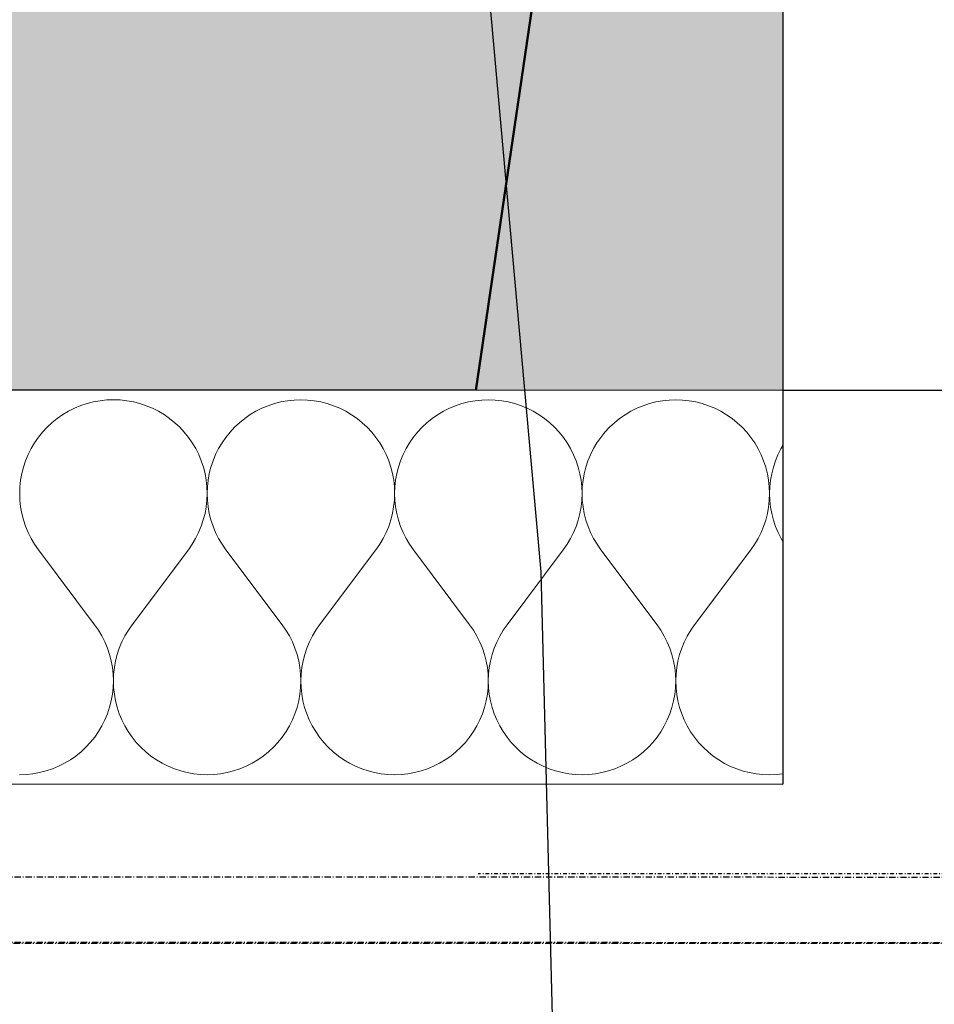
# Model space of a CAD drawing. Header units: millimetres. Extents: x -28761 to 4793, y -4271 to 20239.
# Tile 89 of 256: x -6057 to -5685, y 101 to 501. Entities that reach past the tile are written whole.
import ezdxf

# ---------------------------------------------------------------- set-up
doc = ezdxf.new("R2010")
doc.units = ezdxf.units.MM
doc.header["$MEASUREMENT"] = 0
for name, pattern in [('Wipeout_Contour', [1000, 0, -1000]), ('Čerchovaná M', [4.5, 2.5, -0.85, 0.3, -0.85]), ('Čerchovaná S', [3.5, 1.5, -0.85, 0.3, -0.85])]:
    doc.linetypes.add(name, pattern=pattern)
for name, color, linetype in [('5._POHLED ZÁPADNÍ_1_Konstrukce - nenosné', 7, 'Continuous'), ('5._POHLED ZÁPADNÍ_1_Konstrukce - nosné', 7, 'Continuous'), ('5._POHLED ZÁPADNÍ_1_Nové_Anotace - SP', 7, 'Continuous'), ('5._POHLED ZÁPADNÍ_1_Nové_Konstrukce - nenosné', 7, 'Continuous'), ('5._POHLED ZÁPADNÍ_1_Nové_Konstrukce - nosné', 7, 'Continuous'), ('5._POHLED ZÁPADNÍ_1_Nové_Kresby a obrázky', 7, 'Continuous'), ('5._POHLED ZÁPADNÍ_1_Nové_Otvory – Dveře', 7, 'Continuous'), ('5._POHLED ZÁPADNÍ_1_Nové_Výplně – Řezové', 7, 'Continuous'), ('5._POHLED ZÁPADNÍ_1_Výplně – Řezové', 7, 'Continuous')]:
    doc.layers.add(name, color=color, linetype=linetype)

# ---------------------------------------------------------------- blocks, each defined once
blk = doc.blocks.new('*X8', base_point=(-30186.65, -6515.26))
at = {"layer": '5._POHLED ZÁPADNÍ_1_Nové_Výplně – Řezové', "color": 21, "linetype": 'Continuous', "lineweight": 20, "true_color": 0xffaaaa}
for p, q in [((-6032.31, 344.64), (-6034.83, 343.6)), ((-6029.73, 345.5), (-6032.31, 344.64)), ((-6027.1, 346.17), (-6029.73, 345.5)), ((-6024.42, 346.65), (-6027.1, 346.17)), ((-6021.71, 346.94), (-6024.42, 346.65)), ((-6018.99, 347.04), (-6021.71, 346.94)), ((-6016.28, 346.94), (-6018.99, 347.04)), ((-6013.57, 346.65), (-6016.28, 346.94)), ((-6010.89, 346.17), (-6013.57, 346.65)), ((-6008.26, 345.49), (-6010.89, 346.17)), ((-6005.68, 344.63), (-6008.26, 345.49)), ((-6003.16, 343.59), (-6005.68, 344.63)), ((-5956.12, 344.62), (-5958.64, 343.58)), ((-5953.54, 345.48), (-5956.12, 344.62)), ((-5950.91, 346.16), (-5953.54, 345.48)), ((-5948.23, 346.64), (-5950.91, 346.16)), ((-5945.52, 346.93), (-5948.23, 346.64)), ((-5942.8, 347.03), (-5945.52, 346.93)), ((-5940.09, 346.93), (-5942.8, 347.03)), ((-5937.38, 346.64), (-5940.09, 346.93)), ((-5934.7, 346.15), (-5937.38, 346.64)), ((-5932.07, 345.48), (-5934.7, 346.15)), ((-5929.49, 344.62), (-5932.07, 345.48)), ((-5926.97, 343.58), (-5929.49, 344.62)), ((-5879.93, 344.61), (-5882.45, 343.57)), ((-5877.35, 345.47), (-5879.93, 344.61)), ((-5874.71, 346.14), (-5877.35, 345.47)), ((-5872.04, 346.63), (-5874.71, 346.14)), ((-5869.33, 346.92), (-5872.04, 346.63)), ((-5866.61, 347.01), (-5869.33, 346.92)), ((-5863.89, 346.92), (-5866.61, 347.01)), ((-5861.19, 346.63), (-5863.89, 346.92)), ((-5858.51, 346.14), (-5861.19, 346.63)), ((-5855.88, 345.47), (-5858.51, 346.14)), ((-5853.3, 344.61), (-5855.88, 345.47)), ((-5850.78, 343.57), (-5853.3, 344.61)), ((-5803.74, 344.6), (-5806.25, 343.56)), ((-5801.16, 345.46), (-5803.74, 344.6)), ((-5798.52, 346.13), (-5801.16, 345.46)), ((-5795.85, 346.62), (-5798.52, 346.13)), ((-5793.14, 346.91), (-5795.85, 346.62)), ((-5790.42, 347), (-5793.14, 346.91)), ((-5787.7, 346.91), (-5790.42, 347)), ((-5785, 346.61), (-5787.7, 346.91)), ((-5782.32, 346.13), (-5785, 346.61)), ((-5779.69, 345.46), (-5782.32, 346.13)), ((-5777.11, 344.6), (-5779.69, 345.46)), ((-5774.59, 343.56), (-5777.11, 344.6)), ((-6039.6, 340.99), (-6041.83, 339.44)), ((-6037.26, 342.38), (-6039.6, 340.99)), ((-6034.83, 343.6), (-6037.26, 342.38)), ((-6000.73, 342.37), (-6003.16, 343.59)), ((-5998.39, 340.98), (-6000.73, 342.37)), ((-5996.16, 339.43), (-5998.39, 340.98)), ((-5963.41, 340.98), (-5965.64, 339.43)), ((-5961.07, 342.37), (-5963.41, 340.98)), ((-5958.64, 343.58), (-5961.07, 342.37)), ((-5924.54, 342.36), (-5926.97, 343.58)), ((-5922.2, 340.97), (-5924.54, 342.36)), ((-5919.97, 339.42), (-5922.2, 340.97)), ((-5887.22, 340.97), (-5889.45, 339.41)), ((-5884.88, 342.35), (-5887.22, 340.97)), ((-5882.45, 343.57), (-5884.88, 342.35)), ((-5848.35, 342.35), (-5850.78, 343.57)), ((-5846.01, 340.96), (-5848.35, 342.35)), ((-5843.78, 339.41), (-5846.01, 340.96)), ((-5811.03, 340.95), (-5813.26, 339.4)), ((-5808.69, 342.34), (-5811.03, 340.95)), ((-5806.25, 343.56), (-5808.69, 342.34)), ((-5772.16, 342.34), (-5774.59, 343.56)), ((-5769.82, 340.95), (-5772.16, 342.34)), ((-5767.59, 339.4), (-5769.82, 340.95)), ((-6043.95, 337.73), (-6045.94, 335.88)), ((-6041.83, 339.44), (-6043.95, 337.73)), ((-5994.04, 337.72), (-5996.16, 339.43)), ((-5992.05, 335.87), (-5994.04, 337.72)), ((-5967.76, 337.72), (-5969.75, 335.86)), ((-5965.64, 339.43), (-5967.76, 337.72)), ((-5917.85, 337.71), (-5919.97, 339.42)), ((-5915.86, 335.86), (-5917.85, 337.71)), ((-5891.57, 337.71), (-5893.56, 335.85)), ((-5889.45, 339.41), (-5891.57, 337.71)), ((-5841.66, 337.7), (-5843.78, 339.41)), ((-5839.67, 335.84), (-5841.66, 337.7)), ((-5815.38, 337.69), (-5817.37, 335.84)), ((-5813.26, 339.4), (-5815.38, 337.69)), ((-5765.47, 337.69), (-5767.59, 339.4)), ((-5763.48, 335.83), (-5765.47, 337.69)), ((-6047.8, 333.88), (-6049.5, 331.77)), ((-6045.94, 335.88), (-6047.8, 333.88)), ((-5990.2, 333.88), (-5992.05, 335.87)), ((-5988.49, 331.76), (-5990.2, 333.88)), ((-5971.61, 333.87), (-5973.31, 331.75)), ((-5969.75, 335.86), (-5971.61, 333.87)), ((-5914.01, 333.86), (-5915.86, 335.86)), ((-5912.3, 331.74), (-5914.01, 333.86)), ((-5895.41, 333.86), (-5897.12, 331.74)), ((-5893.56, 335.85), (-5895.41, 333.86)), ((-5837.82, 333.85), (-5839.67, 335.84)), ((-5836.11, 331.73), (-5837.82, 333.85)), ((-5819.22, 333.85), (-5820.93, 331.73)), ((-5817.37, 335.84), (-5819.22, 333.85)), ((-5761.63, 333.84), (-5763.48, 335.83)), ((-5759.92, 331.72), (-5761.63, 333.84)), ((-6051.05, 329.53), (-6052.44, 327.19)), ((-6049.5, 331.77), (-6051.05, 329.53)), ((-5986.94, 329.52), (-5988.49, 331.76)), ((-5985.55, 327.18), (-5986.94, 329.52)), ((-5974.86, 329.52), (-5976.25, 327.18)), ((-5973.31, 331.75), (-5974.86, 329.52)), ((-5910.75, 329.51), (-5912.3, 331.74)), ((-5909.36, 327.17), (-5910.75, 329.51)), ((-5898.67, 329.51), (-5900.06, 327.17)), ((-5897.12, 331.74), (-5898.67, 329.51)), ((-5834.56, 329.5), (-5836.11, 331.73)), ((-5833.17, 327.16), (-5834.56, 329.5)), ((-5822.48, 329.5), (-5823.87, 327.16)), ((-5820.93, 331.73), (-5822.48, 329.5)), ((-5758.37, 329.49), (-5759.92, 331.72)), ((-5756.98, 327.15), (-5758.37, 329.49)), ((-5746.91, 328.44), (-5747.68, 327.14)), ((-6053.66, 324.76), (-6054.7, 322.24)), ((-6052.44, 327.19), (-6053.66, 324.76)), ((-5984.34, 324.75), (-5985.55, 327.18)), ((-5983.3, 322.23), (-5984.34, 324.75)), ((-5977.47, 324.75), (-5978.51, 322.23)), ((-5976.25, 327.18), (-5977.47, 324.75)), ((-5908.15, 324.74), (-5909.36, 327.17)), ((-5907.11, 322.22), (-5908.15, 324.74)), ((-5901.28, 324.73), (-5902.32, 322.22)), ((-5900.06, 327.17), (-5901.28, 324.73)), ((-5831.96, 324.72), (-5833.17, 327.16)), ((-5830.92, 322.21), (-5831.96, 324.72)), ((-5825.09, 324.72), (-5826.13, 322.21)), ((-5823.87, 327.16), (-5825.09, 324.72)), ((-5755.77, 324.71), (-5756.98, 327.15)), ((-5754.73, 322.2), (-5755.77, 324.71)), ((-5748.9, 324.71), (-5749.94, 322.2)), ((-5747.68, 327.14), (-5748.9, 324.71)), ((-6054.7, 322.24), (-6055.56, 319.66)), ((-5982.44, 319.65), (-5983.3, 322.23)), ((-5978.51, 322.23), (-5979.37, 319.65)), ((-5906.25, 319.64), (-5907.11, 322.22)), ((-5902.32, 322.22), (-5903.18, 319.64)), ((-5830.06, 319.63), (-5830.92, 322.21)), ((-5826.13, 322.21), (-5826.98, 319.63)), ((-5753.87, 319.62), (-5754.73, 322.2)), ((-5749.94, 322.2), (-5750.79, 319.62)), ((-6056.23, 317.03), (-6056.71, 314.35)), ((-6055.56, 319.66), (-6056.23, 317.03)), ((-5981.77, 317.01), (-5982.44, 319.65)), ((-5981.29, 314.34), (-5981.77, 317.01)), ((-5980.04, 317.01), (-5980.52, 314.34)), ((-5979.37, 319.65), (-5980.04, 317.01)), ((-5905.58, 317), (-5906.25, 319.64)), ((-5905.1, 314.33), (-5905.58, 317)), ((-5903.85, 317), (-5904.33, 314.32)), ((-5903.18, 319.64), (-5903.85, 317)), ((-5829.39, 316.99), (-5830.06, 319.63)), ((-5828.91, 314.31), (-5829.39, 316.99)), ((-5827.66, 316.99), (-5828.14, 314.31)), ((-5826.98, 319.63), (-5827.66, 316.99)), ((-5753.2, 316.98), (-5753.87, 319.62)), ((-5752.72, 314.3), (-5753.2, 316.98)), ((-5751.47, 316.98), (-5751.95, 314.3)), ((-5750.79, 319.62), (-5751.47, 316.98)), ((-6056.71, 314.35), (-6057, 311.64)), ((-5981, 311.63), (-5981.29, 314.34)), ((-5980.52, 314.34), (-5980.81, 311.63)), ((-5904.81, 311.62), (-5905.1, 314.33)), ((-5904.33, 314.32), (-5904.62, 311.62)), ((-5828.62, 311.61), (-5828.91, 314.31)), ((-5828.14, 314.31), (-5828.43, 311.61)), ((-5752.43, 311.6), (-5752.72, 314.3)), ((-5751.95, 314.3), (-5752.24, 311.6)), ((-6057, 311.64), (-6057.1, 308.92)), ((-6057.1, 308.92), (-6057, 306.21)), ((-5980.9, 308.91), (-5981, 311.63)), ((-5981, 306.19), (-5980.9, 308.91)), ((-5980.81, 311.63), (-5980.9, 308.91)), ((-5980.9, 308.91), (-5980.81, 306.19)), ((-5904.71, 308.9), (-5904.81, 311.62)), ((-5904.81, 306.18), (-5904.71, 308.9)), ((-5904.62, 311.62), (-5904.71, 308.9)), ((-5904.71, 308.9), (-5904.62, 306.18)), ((-5828.52, 308.89), (-5828.62, 311.61)), ((-5828.62, 306.17), (-5828.52, 308.89)), ((-5828.43, 311.61), (-5828.52, 308.89)), ((-5828.52, 308.89), (-5828.43, 306.17)), ((-5752.33, 308.88), (-5752.43, 311.6)), ((-5752.43, 306.16), (-5752.33, 308.88)), ((-5752.24, 311.6), (-5752.33, 308.88)), ((-5752.33, 308.88), (-5752.24, 306.16)), ((-6057, 306.21), (-6056.7, 303.5)), ((-5981.3, 303.49), (-5981, 306.19)), ((-5980.81, 306.19), (-5980.51, 303.49)), ((-5905.11, 303.48), (-5904.81, 306.18)), ((-5904.62, 306.18), (-5904.32, 303.48)), ((-5828.92, 303.47), (-5828.62, 306.17)), ((-5828.43, 306.17), (-5828.13, 303.47)), ((-5752.73, 303.45), (-5752.43, 306.16)), ((-5752.24, 306.16), (-5751.94, 303.45)), ((-6056.7, 303.5), (-6056.22, 300.82)), ((-6056.22, 300.82), (-6055.55, 298.19)), ((-5982.46, 298.18), (-5981.78, 300.81)), ((-5981.78, 300.81), (-5981.3, 303.49)), ((-5980.51, 303.49), (-5980.03, 300.81)), ((-5980.03, 300.81), (-5979.36, 298.18)), ((-5906.27, 298.17), (-5905.59, 300.8)), ((-5905.59, 300.8), (-5905.11, 303.48)), ((-5904.32, 303.48), (-5903.84, 300.8)), ((-5903.84, 300.8), (-5903.16, 298.16)), ((-5830.08, 298.15), (-5829.4, 300.79)), ((-5829.4, 300.79), (-5828.92, 303.47)), ((-5828.13, 303.47), (-5827.65, 300.79)), ((-5827.65, 300.79), (-5826.97, 298.15)), ((-5753.89, 298.14), (-5753.21, 300.78)), ((-5753.21, 300.78), (-5752.73, 303.45)), ((-5751.94, 303.45), (-5751.46, 300.78)), ((-5751.46, 300.78), (-5750.78, 298.14)), ((-6055.55, 298.19), (-6054.69, 295.61)), ((-5983.32, 295.6), (-5982.46, 298.18)), ((-5979.36, 298.18), (-5978.49, 295.6)), ((-5907.13, 295.58), (-5906.27, 298.17)), ((-5903.16, 298.16), (-5902.3, 295.58)), ((-5830.94, 295.57), (-5830.08, 298.15)), ((-5826.97, 298.15), (-5826.11, 295.57)), ((-5754.75, 295.56), (-5753.89, 298.14)), ((-5750.78, 298.14), (-5749.92, 295.56)), ((-6054.69, 295.61), (-6053.64, 293.09)), ((-6053.64, 293.09), (-6052.42, 290.66)), ((-5985.58, 290.65), (-5984.36, 293.08)), ((-5984.36, 293.08), (-5983.32, 295.6)), ((-5978.49, 295.6), (-5977.45, 293.08)), ((-5977.45, 293.08), (-5976.23, 290.65)), ((-5909.39, 290.64), (-5908.17, 293.07)), ((-5908.17, 293.07), (-5907.13, 295.58)), ((-5902.3, 295.58), (-5901.26, 293.07)), ((-5901.26, 293.07), (-5900.04, 290.64)), ((-5833.2, 290.63), (-5831.98, 293.06)), ((-5831.98, 293.06), (-5830.94, 295.57)), ((-5826.11, 295.57), (-5825.07, 293.06)), ((-5825.07, 293.06), (-5823.85, 290.63)), ((-5757.01, 290.62), (-5755.79, 293.05)), ((-5755.79, 293.05), (-5754.75, 295.56)), ((-5749.92, 295.56), (-5748.88, 293.05)), ((-5748.88, 293.05), (-5747.66, 290.62)), ((-6052.42, 290.66), (-6051.03, 288.32)), ((-6051.03, 288.32), (-6049.48, 286.09)), ((-5988.53, 286.08), (-5986.97, 288.31)), ((-5986.97, 288.31), (-5985.58, 290.65)), ((-5976.23, 290.65), (-5974.84, 288.31)), ((-5974.84, 288.31), (-5973.29, 286.08)), ((-5912.34, 286.07), (-5910.78, 288.3)), ((-5910.78, 288.3), (-5909.39, 290.64)), ((-5900.04, 290.64), (-5898.65, 288.3)), ((-5898.65, 288.3), (-5897.1, 286.07)), ((-5836.15, 286.06), (-5834.59, 288.29)), ((-5834.59, 288.29), (-5833.2, 290.63)), ((-5823.85, 290.63), (-5822.46, 288.29)), ((-5822.46, 288.29), (-5820.91, 286.06)), ((-5759.96, 286.05), (-5758.4, 288.28)), ((-5758.4, 288.28), (-5757.01, 290.62)), ((-5747.66, 290.62), (-5746.92, 289.37)), ((-6026.63, 255.61), (-6049.48, 286.09)), ((-6011.39, 255.61), (-5988.53, 286.08)), ((-5950.44, 255.6), (-5973.29, 286.08)), ((-5935.2, 255.6), (-5912.34, 286.07)), ((-5874.25, 255.59), (-5897.1, 286.07)), ((-5859.01, 255.59), (-5836.15, 286.06)), ((-5798.06, 255.58), (-5820.91, 286.06)), ((-5782.82, 255.57), (-5759.96, 286.05)), ((-6025.07, 253.38), (-6026.63, 255.61)), ((-6023.68, 251.04), (-6025.07, 253.38)), ((-6012.94, 253.38), (-6014.33, 251.04)), ((-6011.39, 255.61), (-6012.94, 253.38)), ((-5948.88, 253.37), (-5950.44, 255.6)), ((-5947.49, 251.03), (-5948.88, 253.37)), ((-5936.75, 253.36), (-5938.14, 251.03)), ((-5935.2, 255.6), (-5936.75, 253.36)), ((-5872.69, 253.35), (-5874.25, 255.59)), ((-5871.3, 251.02), (-5872.69, 253.35)), ((-5860.56, 253.35), (-5861.95, 251.01)), ((-5859.01, 255.59), (-5860.56, 253.35)), ((-5796.5, 253.34), (-5798.06, 255.58)), ((-5795.11, 251), (-5796.5, 253.34)), ((-5784.37, 253.34), (-5785.76, 251)), ((-5782.82, 255.57), (-5784.37, 253.34)), ((-6022.46, 248.61), (-6023.68, 251.04)), ((-6021.42, 246.09), (-6022.46, 248.61)), ((-6015.55, 248.61), (-6016.6, 246.09)), ((-6014.33, 251.04), (-6015.55, 248.61)), ((-5946.27, 248.59), (-5947.49, 251.03)), ((-5945.23, 246.08), (-5946.27, 248.59)), ((-5939.36, 248.59), (-5940.41, 246.08)), ((-5938.14, 251.03), (-5939.36, 248.59)), ((-5870.08, 248.58), (-5871.3, 251.02)), ((-5869.04, 246.07), (-5870.08, 248.58)), ((-5863.17, 248.58), (-5864.22, 246.07)), ((-5861.95, 251.01), (-5863.17, 248.58)), ((-5793.89, 248.57), (-5795.11, 251)), ((-5792.85, 246.06), (-5793.89, 248.57)), ((-5786.98, 248.57), (-5788.03, 246.06)), ((-5785.76, 251), (-5786.98, 248.57)), ((-6020.56, 243.51), (-6021.42, 246.09)), ((-6016.6, 246.09), (-6017.46, 243.51)), ((-5944.37, 243.5), (-5945.23, 246.08)), ((-5940.41, 246.08), (-5941.27, 243.5)), ((-5868.18, 243.49), (-5869.04, 246.07)), ((-5864.22, 246.07), (-5865.08, 243.49)), ((-5791.99, 243.48), (-5792.85, 246.06)), ((-5788.03, 246.06), (-5788.89, 243.48)), ((-6019.89, 240.88), (-6020.56, 243.51)), ((-6019.4, 238.2), (-6019.89, 240.88)), ((-6018.13, 240.88), (-6018.62, 238.2)), ((-6017.46, 243.51), (-6018.13, 240.88)), ((-5943.7, 240.87), (-5944.37, 243.5)), ((-5943.21, 238.19), (-5943.7, 240.87)), ((-5941.94, 240.87), (-5942.43, 238.19)), ((-5941.27, 243.5), (-5941.94, 240.87)), ((-5867.51, 240.85), (-5868.18, 243.49)), ((-5867.02, 238.18), (-5867.51, 240.85)), ((-5865.75, 240.85), (-5866.24, 238.18)), ((-5865.08, 243.49), (-5865.75, 240.85)), ((-5791.32, 240.84), (-5791.99, 243.48)), ((-5790.83, 238.17), (-5791.32, 240.84)), ((-5789.56, 240.84), (-5790.05, 238.17)), ((-5788.89, 243.48), (-5789.56, 240.84)), ((-6019.11, 235.5), (-6019.4, 238.2)), ((-6018.62, 238.2), (-6018.91, 235.5)), ((-5942.92, 235.48), (-5943.21, 238.19)), ((-5942.43, 238.19), (-5942.72, 235.48)), ((-5866.73, 235.47), (-5867.02, 238.18)), ((-5866.24, 238.18), (-5866.53, 235.47)), ((-5790.54, 235.46), (-5790.83, 238.17)), ((-5790.05, 238.17), (-5790.34, 235.46)), ((-6019.01, 232.78), (-6019.11, 235.5)), ((-6019.11, 230.06), (-6019.01, 232.78)), ((-6018.91, 235.5), (-6019.01, 232.78)), ((-6019.01, 232.78), (-6018.92, 230.06)), ((-5942.82, 232.77), (-5942.92, 235.48)), ((-5942.92, 230.05), (-5942.82, 232.77)), ((-5942.72, 235.48), (-5942.82, 232.77)), ((-5942.82, 232.77), (-5942.73, 230.05)), ((-5866.63, 232.75), (-5866.73, 235.47)), ((-5866.73, 230.03), (-5866.63, 232.75)), ((-5866.53, 235.47), (-5866.63, 232.75)), ((-5866.63, 232.75), (-5866.54, 230.03)), ((-5790.44, 232.74), (-5790.54, 235.46)), ((-5790.54, 230.02), (-5790.44, 232.74)), ((-5790.34, 235.46), (-5790.44, 232.74)), ((-5790.44, 232.74), (-5790.35, 230.02)), ((-6019.4, 227.35), (-6019.11, 230.06)), ((-6018.92, 230.06), (-6018.63, 227.35)), ((-5943.21, 227.34), (-5942.92, 230.05)), ((-5942.73, 230.05), (-5942.44, 227.34)), ((-5867.02, 227.33), (-5866.73, 230.03)), ((-5866.54, 230.03), (-5866.25, 227.33)), ((-5790.83, 227.32), (-5790.54, 230.02)), ((-5790.35, 230.02), (-5790.06, 227.32)), ((-6020.55, 222.04), (-6019.88, 224.68)), ((-6019.88, 224.68), (-6019.4, 227.35)), ((-6018.63, 227.35), (-6018.15, 224.68)), ((-6018.15, 224.68), (-6017.48, 222.04)), ((-5944.36, 222.03), (-5943.69, 224.66)), ((-5943.69, 224.66), (-5943.21, 227.34)), ((-5942.44, 227.34), (-5941.96, 224.66)), ((-5941.96, 224.66), (-5941.29, 222.03)), ((-5868.17, 222.02), (-5867.5, 224.65)), ((-5867.5, 224.65), (-5867.02, 227.33)), ((-5866.25, 227.33), (-5865.77, 224.65)), ((-5865.77, 224.65), (-5865.1, 222.02)), ((-5791.98, 222), (-5791.31, 224.64)), ((-5791.31, 224.64), (-5790.83, 227.32)), ((-5790.06, 227.32), (-5789.58, 224.64)), ((-5789.58, 224.64), (-5788.9, 222)), ((-6021.41, 219.46), (-6020.55, 222.04)), ((-6017.48, 222.04), (-6016.62, 219.46)), ((-5945.22, 219.45), (-5944.36, 222.03)), ((-5941.29, 222.03), (-5940.43, 219.45)), ((-5869.03, 219.43), (-5868.17, 222.02)), ((-5865.1, 222.02), (-5864.24, 219.43)), ((-5792.84, 219.42), (-5791.98, 222)), ((-5788.9, 222), (-5788.05, 219.42)), ((-6023.67, 214.51), (-6022.45, 216.94)), ((-6022.45, 216.94), (-6021.41, 219.46)), ((-6016.62, 219.46), (-6015.58, 216.94)), ((-6015.58, 216.94), (-6014.36, 214.51)), ((-5947.48, 214.5), (-5946.26, 216.93)), ((-5946.26, 216.93), (-5945.22, 219.45)), ((-5940.43, 219.45), (-5939.39, 216.93)), ((-5939.39, 216.93), (-5938.17, 214.5)), ((-5871.29, 214.49), (-5870.07, 216.92)), ((-5870.07, 216.92), (-5869.03, 219.43)), ((-5864.24, 219.43), (-5863.2, 216.92)), ((-5863.2, 216.92), (-5861.98, 214.49)), ((-5795.1, 214.48), (-5793.88, 216.91)), ((-5793.88, 216.91), (-5792.84, 219.42)), ((-5788.05, 219.42), (-5787.01, 216.91)), ((-5787.01, 216.91), (-5785.79, 214.47)), ((-6026.61, 209.94), (-6025.05, 212.17)), ((-6025.05, 212.17), (-6023.67, 214.51)), ((-6014.36, 214.51), (-6012.98, 212.17)), ((-6012.98, 212.17), (-6011.43, 209.93)), ((-5950.41, 209.92), (-5948.86, 212.16)), ((-5948.86, 212.16), (-5947.48, 214.5)), ((-5938.17, 214.5), (-5936.79, 212.16)), ((-5936.79, 212.16), (-5935.24, 209.92)), ((-5874.22, 209.91), (-5872.67, 212.15)), ((-5872.67, 212.15), (-5871.29, 214.49)), ((-5861.98, 214.49), (-5860.6, 212.15)), ((-5860.6, 212.15), (-5859.04, 209.91)), ((-5798.03, 209.9), (-5796.48, 212.14)), ((-5796.48, 212.14), (-5795.1, 214.48)), ((-5785.79, 214.47), (-5784.4, 212.13)), ((-5784.4, 212.13), (-5782.85, 209.9)), ((-6028.31, 207.82), (-6026.61, 209.94)), ((-6011.43, 209.93), (-6009.72, 207.81)), ((-5952.12, 207.81), (-5950.41, 209.92)), ((-5935.24, 209.92), (-5933.53, 207.8)), ((-5875.93, 207.79), (-5874.22, 209.91)), ((-5859.04, 209.91), (-5857.34, 207.79)), ((-5799.74, 207.78), (-5798.03, 209.9)), ((-5782.85, 209.9), (-5781.15, 207.78)), ((-6032.16, 203.97), (-6030.17, 205.83)), ((-6030.17, 205.83), (-6028.31, 207.82)), ((-6009.72, 207.81), (-6007.87, 205.82)), ((-6007.87, 205.82), (-6005.88, 203.97)), ((-5955.97, 203.96), (-5953.97, 205.81)), ((-5953.97, 205.81), (-5952.12, 207.81)), ((-5933.53, 207.8), (-5931.68, 205.81)), ((-5931.68, 205.81), (-5929.69, 203.96)), ((-5879.78, 203.95), (-5877.78, 205.8)), ((-5877.78, 205.8), (-5875.93, 207.79)), ((-5857.34, 207.79), (-5855.49, 205.8)), ((-5855.49, 205.8), (-5853.5, 203.94)), ((-5803.58, 203.94), (-5801.59, 205.79)), ((-5801.59, 205.79), (-5799.74, 207.78)), ((-5781.15, 207.78), (-5779.3, 205.79)), ((-5779.3, 205.79), (-5777.31, 203.93)), ((-6038.85, 199.32), (-6036.51, 200.71)), ((-6036.51, 200.71), (-6034.27, 202.26)), ((-6034.27, 202.26), (-6032.16, 203.97)), ((-6005.88, 203.97), (-6003.76, 202.26)), ((-6003.76, 202.26), (-6001.52, 200.71)), ((-6001.52, 200.71), (-5999.19, 199.32)), ((-5962.66, 199.31), (-5960.32, 200.7)), ((-5960.32, 200.7), (-5958.08, 202.25)), ((-5958.08, 202.25), (-5955.97, 203.96)), ((-5929.69, 203.96), (-5927.57, 202.25)), ((-5927.57, 202.25), (-5925.33, 200.7)), ((-5925.33, 200.7), (-5923, 199.31)), ((-5886.47, 199.3), (-5884.13, 200.69)), ((-5884.13, 200.69), (-5881.89, 202.24)), ((-5881.89, 202.24), (-5879.78, 203.95)), ((-5853.5, 203.94), (-5851.38, 202.24)), ((-5851.38, 202.24), (-5849.14, 200.68)), ((-5849.14, 200.68), (-5846.8, 199.29)), ((-5810.28, 199.29), (-5807.94, 200.68)), ((-5807.94, 200.68), (-5805.7, 202.23)), ((-5805.7, 202.23), (-5803.58, 203.94)), ((-5777.31, 203.93), (-5775.19, 202.22)), ((-5775.19, 202.22), (-5772.95, 200.67)), ((-5772.95, 200.67), (-5770.61, 199.28)), ((-6049.01, 195.53), (-6046.38, 196.21)), ((-6046.38, 196.21), (-6043.79, 197.06)), ((-6043.79, 197.06), (-6041.28, 198.11)), ((-6041.28, 198.11), (-6038.85, 199.32)), ((-5999.19, 199.32), (-5996.75, 198.1)), ((-5996.75, 198.1), (-5994.24, 197.06)), ((-5994.24, 197.06), (-5991.66, 196.2)), ((-5991.66, 196.2), (-5989.02, 195.52)), ((-5972.82, 195.52), (-5970.19, 196.19)), ((-5970.19, 196.19), (-5967.6, 197.05)), ((-5967.6, 197.05), (-5965.09, 198.09)), ((-5965.09, 198.09), (-5962.66, 199.31)), ((-5923, 199.31), (-5920.56, 198.09)), ((-5920.56, 198.09), (-5918.05, 197.05)), ((-5918.05, 197.05), (-5915.47, 196.19)), ((-5915.47, 196.19), (-5912.83, 195.51)), ((-5896.63, 195.51), (-5893.99, 196.18)), ((-5893.99, 196.18), (-5891.41, 197.04)), ((-5891.41, 197.04), (-5888.9, 198.08)), ((-5888.9, 198.08), (-5886.47, 199.3)), ((-5846.8, 199.29), (-5844.37, 198.08)), ((-5844.37, 198.08), (-5841.86, 197.03)), ((-5841.86, 197.03), (-5839.28, 196.17)), ((-5839.28, 196.17), (-5836.64, 195.5)), ((-5820.44, 195.5), (-5817.8, 196.17)), ((-5817.8, 196.17), (-5815.22, 197.03)), ((-5815.22, 197.03), (-5812.71, 198.07)), ((-5812.71, 198.07), (-5810.28, 199.29)), ((-5770.61, 199.28), (-5768.18, 198.06)), ((-5768.18, 198.06), (-5765.67, 197.02)), ((-5765.67, 197.02), (-5763.09, 196.16)), ((-5763.09, 196.16), (-5760.45, 195.49)), ((-6057.11, 194.66), (-6054.39, 194.76)), ((-6054.39, 194.76), (-6051.69, 195.05)), ((-6051.69, 195.05), (-6049.01, 195.53)), ((-5989.02, 195.52), (-5986.35, 195.04)), ((-5986.35, 195.04), (-5983.64, 194.75)), ((-5983.64, 194.75), (-5980.92, 194.65)), ((-5980.92, 194.65), (-5978.2, 194.75)), ((-5978.2, 194.75), (-5975.5, 195.04)), ((-5975.5, 195.04), (-5972.82, 195.52)), ((-5912.83, 195.51), (-5910.16, 195.03)), ((-5910.16, 195.03), (-5907.45, 194.74)), ((-5907.45, 194.74), (-5904.73, 194.64)), ((-5904.73, 194.64), (-5902.01, 194.74)), ((-5902.01, 194.74), (-5899.31, 195.03)), ((-5899.31, 195.03), (-5896.63, 195.51)), ((-5836.64, 195.5), (-5833.97, 195.02)), ((-5833.97, 195.02), (-5831.26, 194.73)), ((-5831.26, 194.73), (-5828.54, 194.63)), ((-5828.54, 194.63), (-5825.82, 194.72)), ((-5825.82, 194.72), (-5823.12, 195.02)), ((-5823.12, 195.02), (-5820.44, 195.5)), ((-5760.45, 195.49), (-5757.77, 195.01)), ((-5757.77, 195.01), (-5755.07, 194.71)), ((-5755.07, 194.71), (-5752.35, 194.62)), ((-5752.35, 194.62), (-5749.63, 194.71)), ((-5749.63, 194.71), (-5746.93, 195))]:
    blk.add_line(p, q, dxfattribs=at)

msp = doc.modelspace()

# ---------------------------------------------------------------- hatches: boundary and pattern name
at = {"layer": '5._POHLED ZÁPADNÍ_1_Nové_Výplně – Řezové', "linetype": 'Continuous', "lineweight": 0, "true_color": 0xf2b2b2}
msp.add_hatch(color=9, dxfattribs=at).paths.add_polyline_path([(-5763.68, 1085.81), (-5871.67, 350.83), (-5746.91, 350.81), (-5746.82, 935.78), (-5746.8, 1050.78), (-5686.8, 1050.77), (-5686.78, 1200.8), (-5746.78, 1200.81)])
at = {"layer": '5._POHLED ZÁPADNÍ_1_Výplně – Řezové', "linetype": 'Continuous', "lineweight": 13}
msp.add_hatch(color=254, dxfattribs=at).paths.add_polyline_path([(-7471.34, 351.07), (-5871.67, 350.83), (-5763.68, 1085.81), (-5746.78, 1200.81), (-7471.21, 1201.07)])

# ---------------------------------------------------------------- linework, layer by layer
at = {"layer": '5._POHLED ZÁPADNÍ_1_Konstrukce - nosné', "color": 7, "linetype": 'Continuous', "lineweight": 50}
msp.add_line((-5763.68, 1085.81), (-5871.67, 350.83), dxfattribs=at)
at = {"layer": '5._POHLED ZÁPADNÍ_1_Konstrukce - nosné', "color": 7, "linetype": 'Continuous', "lineweight": 50, "flags": 128}
msp.add_lwpolyline([(-7471.34, 351.07), (-5871.67, 350.83)], dxfattribs=at)
at = {"layer": '5._POHLED ZÁPADNÍ_1_Nové_Konstrukce - nenosné', "color": 1, "linetype": 'Continuous', "lineweight": 25, "flags": 128}
for points in [[(-5746.82, 935.78), (-5746.91, 350.81)], [(-5871.67, 350.83), (-5746.91, 350.81)]]:
    msp.add_lwpolyline(points, dxfattribs=at)
at = {"layer": '5._POHLED ZÁPADNÍ_1_Nové_Konstrukce - nosné', "color": 1, "linetype": 'Čerchovaná M', "lineweight": 25}
for p, q in [((-161.68, 125.55), (-10060.06, 127.04)), ((-161.68, 125.46), (-10060.06, 126.95))]:
    msp.add_line(p, q, dxfattribs=at)
at = {"layer": '5._POHLED ZÁPADNÍ_1_Nové_Konstrukce - nosné', "color": 1, "linetype": 'Čerchovaná M', "lineweight": 25, "flags": 128}
for points in [[(-161.67, 152.11), (-10060.05, 153.6)], [(-10060.06, 126.87), (-161.68, 125.37)]]:
    msp.add_lwpolyline(points, dxfattribs=at)
at = {"layer": '5._POHLED ZÁPADNÍ_1_Nové_Kresby a obrázky', "color": 1, "linetype": 'Čerchovaná S', "lineweight": 25}
msp.add_line((-4571.26, 154.17), (-5870.78, 154.37), dxfattribs=at)
at = {"layer": '5._POHLED ZÁPADNÍ_1_Nové_Otvory – Dveře', "color": 1, "linetype": 'Continuous', "lineweight": 25}
for p in [(-5746.82, 935.78), (-4696.91, 350.65)]:
    msp.add_line(p, (-5746.91, 350.81), dxfattribs=at)

# ---------------------------------------------------------------- next in the draw order: wipeouts: each hides what was drawn before it
at = {"color": 254, "linetype": 'Wipeout_Contour', "lineweight": 0, "ltscale": 27040.918306}
msp.add_wipeout([(-7761.47, 191.12), (-5746.93, 190.81), (-5746.91, 350.81), (-7761.44, 351.12)], dxfattribs=at).dxf.layer = '5._POHLED ZÁPADNÍ_1_Nové_Výplně – Řezové'

# ---------------------------------------------------------------- next in the draw order: linework, layer by layer
at = {"layer": '5._POHLED ZÁPADNÍ_1_Nové_Anotace - SP', "color": 1, "linetype": 'Continuous', "lineweight": 25, "flags": 128}
msp.add_lwpolyline([(-5869.34, 545.82), (-5845.33, 277.06), (-5839.61, 53.96), (-5843.94, -41.42), (-5853.24, -126.52), (-5867.64, -201.72), (-5887.29, -267.4), (-5912.31, -323.94), (-5942.84, -371.7), (-5979.01, -411.09), (-6020.95, -442.46), (-6068.8, -466.2), (-6122.69, -482.69), (-6182.76, -492.31), (-6249.14, -495.43)], dxfattribs=at)
at = {"layer": '5._POHLED ZÁPADNÍ_1_Nové_Konstrukce - nosné', "color": 1, "linetype": 'Continuous', "lineweight": 25}
for q in [(-5746.93, 190.81), (-5746.91, 350.81)]:
    msp.add_line((-5746.87, 640.81), q, dxfattribs=at)
at = {"layer": '5._POHLED ZÁPADNÍ_1_Nové_Konstrukce - nosné', "color": 1, "linetype": 'Continuous', "lineweight": 25, "flags": 128}
for points in [[(-5746.91, 350.81), (-7761.44, 351.12)], [(-7761.47, 191.12), (-5746.93, 190.81)]]:
    msp.add_lwpolyline(points, dxfattribs=at)
at = {"layer": '5._POHLED ZÁPADNÍ_1_Nové_Otvory – Dveře', "color": 1, "linetype": 'Continuous', "lineweight": 25}
for q in [(-5746.93, 190.81), (-5746.91, 350.81)]:
    msp.add_line((-5746.87, 640.81), q, dxfattribs=at)

# ---------------------------------------------------------------- next in the draw order: block references
at = {"layer": '5._POHLED ZÁPADNÍ_1_Konstrukce - nenosné', "color": 9, "linetype": 'Continuous', "lineweight": 13}
msp.add_blockref('*X8', (-30186.65, -6515.26), dxfattribs=at)

doc.saveas('drawing.dxf')
